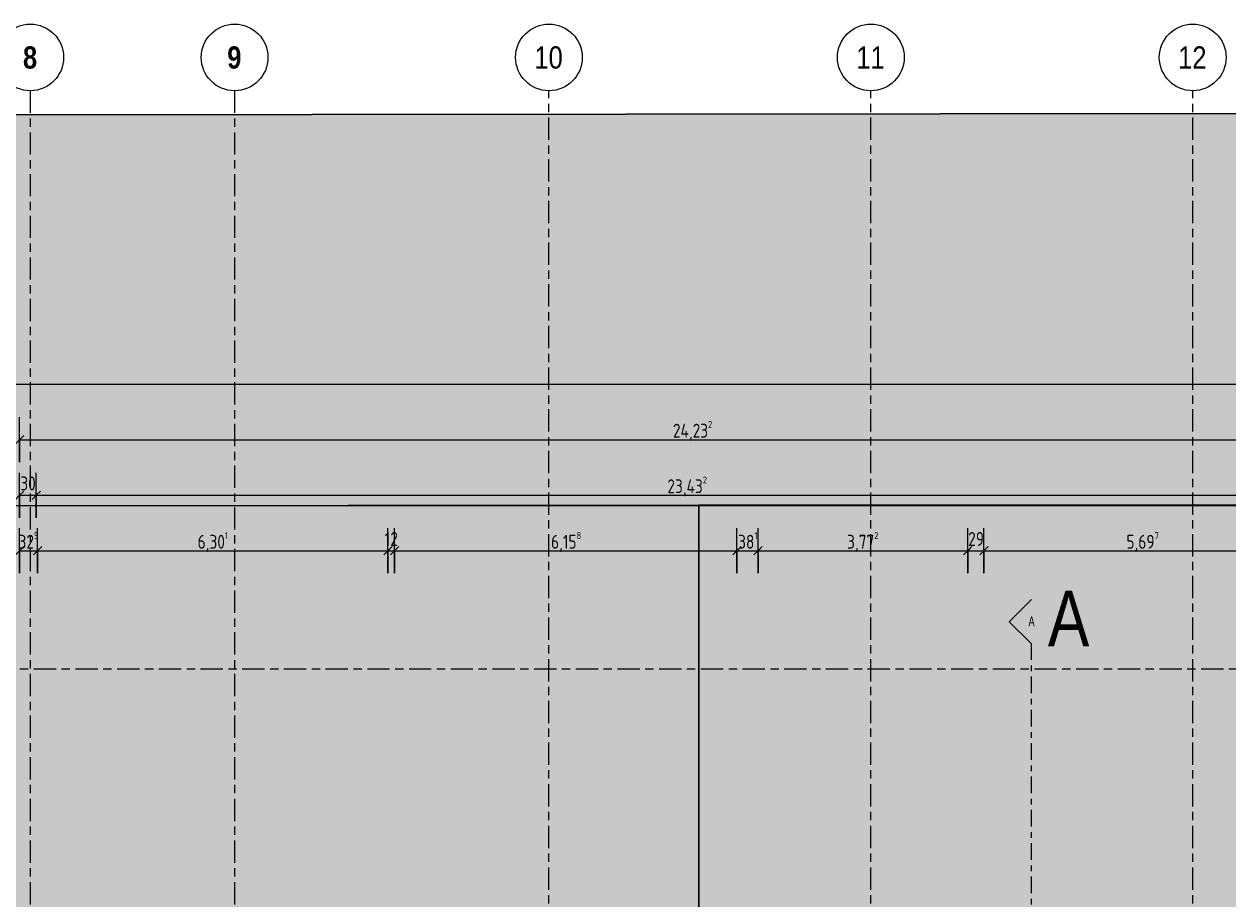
# Model space of a CAD drawing. Header units: metres. Extents: x 2 to 163, y -54 to 869.
# Tile 75 of 78: x 56 to 78, y 23 to 38. Entities that reach past the tile are written whole.
import ezdxf

# ---------------------------------------------------------------- set-up
doc = ezdxf.new("R2010")
doc.units = ezdxf.units.M
doc.linetypes.add('_Rasterlinie_', pattern=[0.75, 0.4, -0.1, 0.15, -0.1])
doc.linetypes.add('_Schnittlinie_', pattern=[0.6, 0.3, -0.1, 0.1, -0.1])
for name, color, linetype, lineweight in [('A_Bem', 7, 'Continuous', 5), ('A_Bem-100', 7, 'Continuous', 5), ('A_Körper_Form', 7, 'Continuous', 5), ('A_Notizen', 50, 'Continuous', 5), ('A_Raster', 128, 'Continuous', 5), ('A_Symbol-S_A', 172, 'Continuous', 5)]:
    doc.layers.add(name, color=color, linetype=linetype, lineweight=lineweight)
doc.styles.add('Arial Narrow', font='ARIALN.TTF', dxfattribs={"width": 0.8, "height": 0.18})
doc.styles.add('Arial Narrow_B', font='txt', dxfattribs={"height": 0.4})
doc.styles.add('Arial_2', font='arial.ttf', dxfattribs={"width": 0.8, "height": 1})
doc.styles.add('ISOCPEUR', font='isocpeur.ttf', dxfattribs={"width": 0.8, "height": 0.25})
doc.dimstyles.new('BLB-Standard_2_5_Aussen', dxfattribs={"dimscale": 0.3048, "dimtxt": 0.248995, "dimasz": 0.492126, "dimexe": 1.32874, "dimexo": 0.0625, "dimgap": 0.032808, "dimtad": 1, "dimdec": 1, "dimlfac": 100, "dimrnd": 0.1, "dimdsep": 46, "dimtxsty": 'ISOCPEUR', "dimblk1": 'OBLIQUE', "dimblk2": 'OBLIQUE', "dimsah": 1, "dimcen": 0.09, "dimdle": 0.164042, "dimazin": 0, "dimtfac": 1, "dimtdec": 4, "dimtix": 1, "dimtmove": 0, "dimatfit": 3, "dimfxl": 1.32874, "dimfxlon": 1, "dimtvp": 1, "dimtolj": 1, "dimtzin": 0, "dimarcsym": 2})
doc.dimstyles.new('BLB-Standard_2_5_Aussen_1', dxfattribs={"dimscale": 0.3048, "dimtxt": 0.248995, "dimasz": 0.492126, "dimexe": 1.32874, "dimexo": 0.0625, "dimgap": 0.032808, "dimtad": 1, "dimrnd": 0.001, "dimzin": 0, "dimdsep": 46, "dimtxsty": 'ISOCPEUR', "dimblk1": 'OBLIQUE', "dimblk2": 'OBLIQUE', "dimsah": 1, "dimcen": 0.09, "dimdle": 0.164042, "dimazin": 0, "dimtfac": 1, "dimtdec": 4, "dimtix": 1, "dimtmove": 0, "dimatfit": 3, "dimfxl": 1.32874, "dimfxlon": 1, "dimtvp": 1, "dimtolj": 1, "dimtzin": 0, "dimarcsym": 2})

# ---------------------------------------------------------------- blocks, each defined once
blk = doc.blocks.new('Schnitt - Name-592450-AB-E-1 OK FFB')
at = {"layer": 'A_Symbol-S_A', "lineweight": 9}
for p, q in [((-0.004, 0.004), (-0.008, 0)), ((0, 0), (-0.004, 0.004))]:
    blk.add_line(p, q, dxfattribs=at)
blk = doc.blocks.new('DIMBLOCK36-AB-E-1 OK FFB')
at = {"layer": 'A_Bem-100'}
for p, q in [((55.869, 28.374), (55.869, 29.184)), ((56.194, 28.374), (56.194, 29.184)), ((55.869, 28.779), (56.194, 28.779)), ((55.869, 28.779), (55.869, 28.374)), ((56.194, 28.779), (56.194, 28.374))]:
    blk.add_line(p, q, dxfattribs=at)
at = {"layer": 'A_Bem-100', "lineweight": 9}
for p, q in [((55.869, 28.779), (55.944, 28.854)), ((56.194, 28.779), (56.269, 28.854)), ((55.869, 28.779), (55.794, 28.704)), ((56.194, 28.779), (56.119, 28.704))]:
    blk.add_line(p, q, dxfattribs=at)
at = {"layer": 'A_Bem-100', "color": 0, "insert": (55.85, 29.116), "char_height": 0.25, "width": 0.43621, "attachment_point": 1, "line_spacing_factor": 1.149209, "style": 'ISOCPEUR'}
blk.add_mtext('32\\A2\\H0.5x;\\S5^  ;\\H2x;', dxfattribs=at)
blk = doc.blocks.new('_Oblique')
at = {"color": 0, "linetype": 'ByBlock', "lineweight": -2}
blk.add_line((-0.5, -0.5), (0.5, 0.5), dxfattribs=at)
blk = doc.blocks.new('DIMBLOCK37-AB-E-1 OK FFB')
at = {"layer": 'A_Bem-100'}
for p, q in [((56.194, 28.374), (56.194, 29.184)), ((62.495, 28.374), (62.495, 29.184)), ((56.194, 28.779), (62.495, 28.779)), ((56.194, 28.779), (56.194, 28.374)), ((62.495, 28.779), (62.495, 28.374))]:
    blk.add_line(p, q, dxfattribs=at)
at = {"layer": 'A_Bem-100', "lineweight": 9}
for p, q in [((56.194, 28.779), (56.269, 28.854)), ((62.495, 28.779), (62.57, 28.854)), ((56.194, 28.779), (56.119, 28.704)), ((62.495, 28.779), (62.42, 28.704))]:
    blk.add_line(p, q, dxfattribs=at)
at = {"layer": 'A_Bem-100', "color": 0, "insert": (59.072, 29.116), "char_height": 0.25, "width": 0.65432, "attachment_point": 1, "line_spacing_factor": 1.149209, "style": 'ISOCPEUR'}
blk.add_mtext('6,30\\A2\\H0.5x;\\S1^  ;\\H2x;', dxfattribs=at)
blk = doc.blocks.new('DIMBLOCK38-AB-E-1 OK FFB')
at = {"layer": 'A_Bem-100'}
for p, q in [((62.495, 28.374), (62.495, 29.184)), ((62.615, 28.374), (62.615, 29.184)), ((62.495, 28.779), (62.615, 28.779)), ((62.495, 28.779), (62.495, 28.374)), ((62.615, 28.779), (62.615, 28.374))]:
    blk.add_line(p, q, dxfattribs=at)
at = {"layer": 'A_Bem-100', "lineweight": 9}
for p, q in [((62.495, 28.779), (62.57, 28.854)), ((62.615, 28.779), (62.69, 28.854)), ((62.495, 28.779), (62.42, 28.704)), ((62.615, 28.779), (62.54, 28.704))]:
    blk.add_line(p, q, dxfattribs=at)
at = {"layer": 'A_Bem-100', "color": 0, "insert": (62.438, 29.116), "char_height": 0.25, "width": 0.28085, "attachment_point": 1, "line_spacing_factor": 1.149209, "style": 'ISOCPEUR'}
blk.add_mtext('12', dxfattribs=at)
blk = doc.blocks.new('DIMBLOCK39-AB-E-1 OK FFB')
at = {"layer": 'A_Bem-100'}
for p, q in [((62.615, 28.374), (62.615, 29.184)), ((68.773, 28.374), (68.773, 29.184)), ((62.615, 28.779), (68.773, 28.779)), ((62.615, 28.779), (62.615, 28.374)), ((68.773, 28.779), (68.773, 28.374))]:
    blk.add_line(p, q, dxfattribs=at)
at = {"layer": 'A_Bem-100', "lineweight": 9}
for p, q in [((62.615, 28.779), (62.69, 28.854)), ((68.773, 28.779), (68.848, 28.854)), ((62.615, 28.779), (62.54, 28.704)), ((68.773, 28.779), (68.698, 28.704))]:
    blk.add_line(p, q, dxfattribs=at)
at = {"layer": 'A_Bem-100', "color": 0, "insert": (65.429, 29.116), "char_height": 0.25, "width": 0.63639, "attachment_point": 1, "line_spacing_factor": 1.149209, "style": 'ISOCPEUR'}
blk.add_mtext('6,15\\A2\\H0.5x;\\S8^  ;\\H2x;', dxfattribs=at)
blk = doc.blocks.new('DIMBLOCK40-AB-E-1 OK FFB')
at = {"layer": 'A_Bem-100'}
for p, q in [((68.773, 28.374), (68.773, 29.184)), ((69.154, 28.374), (69.154, 29.184)), ((68.773, 28.779), (69.154, 28.779)), ((68.773, 28.779), (68.773, 28.374)), ((69.154, 28.779), (69.154, 28.374))]:
    blk.add_line(p, q, dxfattribs=at)
at = {"layer": 'A_Bem-100', "lineweight": 9}
for p, q in [((68.773, 28.779), (68.848, 28.854)), ((69.154, 28.779), (69.229, 28.854)), ((68.773, 28.779), (68.698, 28.704)), ((69.154, 28.779), (69.079, 28.704))]:
    blk.add_line(p, q, dxfattribs=at)
at = {"layer": 'A_Bem-100', "color": 0, "insert": (68.795, 29.116), "char_height": 0.25, "width": 0.40633, "attachment_point": 1, "line_spacing_factor": 1.149209, "style": 'ISOCPEUR'}
blk.add_mtext('38\\A2\\H0.5x;\\S1^  ;\\H2x;', dxfattribs=at)
blk = doc.blocks.new('DIMBLOCK41-AB-E-1 OK FFB')
at = {"layer": 'A_Bem-100'}
for p, q in [((69.154, 28.374), (69.154, 29.184)), ((72.926, 28.374), (72.926, 29.184)), ((69.154, 28.779), (72.926, 28.779)), ((69.154, 28.779), (69.154, 28.374)), ((72.926, 28.779), (72.926, 28.374))]:
    blk.add_line(p, q, dxfattribs=at)
at = {"layer": 'A_Bem-100', "lineweight": 9}
for p, q in [((69.154, 28.779), (69.229, 28.854)), ((72.926, 28.779), (73.001, 28.854)), ((69.154, 28.779), (69.079, 28.704)), ((72.926, 28.779), (72.851, 28.704))]:
    blk.add_line(p, q, dxfattribs=at)
at = {"layer": 'A_Bem-100', "color": 0, "insert": (70.755, 29.116), "char_height": 0.25, "width": 0.68419, "attachment_point": 1, "line_spacing_factor": 1.149209, "style": 'ISOCPEUR'}
blk.add_mtext('3,77\\A2\\H0.5x;\\S2^  ;\\H2x;', dxfattribs=at)
blk = doc.blocks.new('DIMBLOCK42-AB-E-1 OK FFB')
at = {"layer": 'A_Bem-100'}
for p, q in [((72.926, 28.374), (72.926, 29.184)), ((73.216, 28.374), (73.216, 29.184)), ((72.926, 28.779), (73.216, 28.779)), ((72.926, 28.779), (72.926, 28.374)), ((73.216, 28.779), (73.216, 28.374))]:
    blk.add_line(p, q, dxfattribs=at)
at = {"layer": 'A_Bem-100', "lineweight": 9}
for p, q in [((72.926, 28.779), (73.001, 28.854)), ((73.216, 28.779), (73.291, 28.854)), ((72.926, 28.779), (72.851, 28.704)), ((73.216, 28.779), (73.141, 28.704))]:
    blk.add_line(p, q, dxfattribs=at)
at = {"layer": 'A_Bem-100', "color": 0, "insert": (72.934, 29.116), "char_height": 0.25, "width": 0.32865, "attachment_point": 1, "line_spacing_factor": 1.149209, "style": 'ISOCPEUR'}
blk.add_mtext('29', dxfattribs=at)
blk = doc.blocks.new('DIMBLOCK43-AB-E-1 OK FFB')
at = {"layer": 'A_Bem-100'}
for p, q in [((73.216, 28.374), (73.216, 29.184)), ((78.913, 28.374), (78.913, 29.184)), ((73.216, 28.779), (78.913, 28.779)), ((73.216, 28.779), (73.216, 28.374)), ((78.913, 28.779), (78.913, 28.374))]:
    blk.add_line(p, q, dxfattribs=at)
at = {"layer": 'A_Bem-100', "lineweight": 9}
for p, q in [((73.216, 28.779), (73.291, 28.854)), ((78.913, 28.779), (78.988, 28.854)), ((73.216, 28.779), (73.141, 28.704)), ((78.913, 28.779), (78.838, 28.704))]:
    blk.add_line(p, q, dxfattribs=at)
at = {"layer": 'A_Bem-100', "color": 0, "insert": (75.78, 29.116), "char_height": 0.25, "width": 0.68419, "attachment_point": 1, "line_spacing_factor": 1.149209, "style": 'ISOCPEUR'}
blk.add_mtext('5,69\\A2\\H0.5x;\\S7^  ;\\H2x;', dxfattribs=at)
blk = doc.blocks.new('Raster - Raster-989695-AB-E-1 OK FFB')
at = {"layer": 'A_Raster', "lineweight": 9}
blk.add_circle((0, 0), 0.006, dxfattribs=at)
blk = doc.blocks.new('DIMBLOCK371-AB-E-1 OK FFB')
at = {"layer": 'A_Bem-100'}
for p, q in [((55.869, 29.374), (55.869, 30.184)), ((56.169, 29.374), (56.169, 30.184)), ((55.869, 29.779), (56.169, 29.779)), ((55.869, 29.779), (55.869, 29.374)), ((56.169, 29.779), (56.169, 29.374))]:
    blk.add_line(p, q, dxfattribs=at)
at = {"layer": 'A_Bem-100', "lineweight": 9}
for p, q in [((55.869, 29.779), (55.794, 29.704)), ((55.869, 29.779), (55.944, 29.854)), ((56.169, 29.779), (56.094, 29.704)), ((56.169, 29.779), (56.244, 29.854))]:
    blk.add_line(p, q, dxfattribs=at)
at = {"layer": 'A_Bem-100', "color": 0, "insert": (55.882, 30.116), "char_height": 0.25, "width": 0.32865, "attachment_point": 1, "line_spacing_factor": 1.149209, "style": 'ISOCPEUR'}
blk.add_mtext('30', dxfattribs=at)
blk = doc.blocks.new('DIMBLOCK372-AB-E-1 OK FFB')
at = {"layer": 'A_Bem-100'}
for p, q in [((56.169, 29.374), (56.169, 30.184)), ((79.602, 29.374), (79.602, 30.184)), ((56.169, 29.779), (79.602, 29.779)), ((56.169, 29.779), (56.169, 29.374)), ((79.602, 29.779), (79.602, 29.374))]:
    blk.add_line(p, q, dxfattribs=at)
at = {"layer": 'A_Bem-100', "lineweight": 9}
for p, q in [((56.169, 29.779), (56.094, 29.704)), ((56.169, 29.779), (56.244, 29.854)), ((79.602, 29.779), (79.527, 29.704)), ((79.602, 29.779), (79.677, 29.854))]:
    blk.add_line(p, q, dxfattribs=at)
at = {"layer": 'A_Bem-100', "color": 0, "insert": (67.522, 30.116), "char_height": 0.25, "width": 0.87242, "attachment_point": 1, "line_spacing_factor": 1.149209, "style": 'ISOCPEUR'}
blk.add_mtext('23,43\\A2\\H0.5x;\\S2^  ;\\H2x;', dxfattribs=at)
blk = doc.blocks.new('DIMBLOCK461-AB-E-1 OK FFB')
at = {"layer": 'A_Bem-100'}
for p, q in [((55.869, 30.374), (55.869, 31.184)), ((80.102, 30.374), (80.102, 31.184)), ((55.869, 30.779), (80.152, 30.779)), ((55.869, 30.779), (55.869, 30.374)), ((80.102, 30.779), (80.102, 30.374))]:
    blk.add_line(p, q, dxfattribs=at)
at = {"layer": 'A_Bem-100', "lineweight": 9}
for p, q in [((55.869, 30.779), (55.794, 30.704)), ((55.869, 30.779), (55.944, 30.854)), ((80.102, 30.779), (80.027, 30.704)), ((80.102, 30.779), (80.177, 30.854))]:
    blk.add_line(p, q, dxfattribs=at)
at = {"layer": 'A_Bem-100', "color": 0, "insert": (67.622, 31.116), "char_height": 0.25, "width": 0.87242, "attachment_point": 1, "line_spacing_factor": 1.149209, "style": 'ISOCPEUR'}
blk.add_mtext('24,23\\A2\\H0.5x;\\S2^  ;\\H2x;', dxfattribs=at)
blk = doc.blocks.new('DIMBLOCK462-AB-E-1 OK FFB')
at = {"layer": 'A_Bem-100'}
for p, q in [((28.251, 31.374), (28.251, 32.184)), ((80.102, 31.374), (80.102, 32.184)), ((28.201, 31.779), (80.152, 31.779)), ((28.251, 31.779), (28.251, 31.374)), ((80.102, 31.779), (80.102, 31.374))]:
    blk.add_line(p, q, dxfattribs=at)
at = {"layer": 'A_Bem-100', "lineweight": 9}
for p, q in [((28.251, 31.779), (28.326, 31.854)), ((80.102, 31.779), (80.177, 31.854)), ((28.251, 31.779), (28.176, 31.704)), ((80.102, 31.779), (80.027, 31.704))]:
    blk.add_line(p, q, dxfattribs=at)
at = {"layer": 'A_Bem-100', "color": 0, "insert": (53.888, 32.116), "char_height": 0.25, "width": 0.69316, "attachment_point": 1, "line_spacing_factor": 1.149209, "style": 'ISOCPEUR'}
blk.add_mtext('51,85', dxfattribs=at)

msp = doc.modelspace()

# ---------------------------------------------------------------- hatches: boundary and pattern name
at = {"layer": 'A_Körper_Form', "lineweight": 9}
for points in [[(44.7741, 29.5749), (67.4799, 29.5966), (80.1417, 29.5967), (80.1416, 36.6531), (42.6103, 36.6156)], [(52.5709, 18.8384), (68.0869, 21.097), (68.0869, 29.5987), (50.6243, 29.5813), (52.4039, 19.76)], [(69.1545, 18.3426), (80.1401, 18.3427), (80.14, 29.5972), (68.0866, 29.5971), (68.0867, 21.0971), (69.1545, 21.2524), (69.1545, 19.76)]]:
    msp.add_hatch(color=254, dxfattribs=at).paths.add_polyline_path(points, flags=0)

# ---------------------------------------------------------------- linework, layer by layer
at = {"layer": 'A_Körper_Form', "color": 253, "lineweight": 9}
for p, q in [((42.6086, 36.6161), (80.1399, 36.6536)), ((80.1416, 36.6531), (42.6103, 36.6156)), ((49.5647, 29.5797), (66.4952, 29.5966)), ((68.0869, 29.5987), (50.6243, 29.5813)), ((66.4952, 29.5966), (80.1417, 29.5967)), ((80.14, 29.5972), (68.0866, 29.5971)), ((68.0866, 29.5971), (68.0867, 21.0971)), ((68.0869, 21.097), (68.0869, 29.5987))]:
    msp.add_line(p, q, dxfattribs=at)
at = {"layer": 'A_Raster', "linetype": '_Rasterlinie_', "lineweight": 9}
for p, q in [((56.0619, 37.0621), (56.0619, -53.073)), ((59.7369, 37.0621), (59.7369, -53.073)), ((65.3919, -53.073), (65.3919, 37.0621)), ((71.1819, -53.073), (71.1819, 37.0621)), ((76.9719, -53.073), (76.9719, 37.0621)), ((15.625, 26.6516), (87.2847, 26.6516))]:
    msp.add_line(p, q, dxfattribs=at)
at = {"layer": 'A_Symbol-S_A', "linetype": '_Schnittlinie_', "lineweight": 9}
msp.add_line((74.0715, -31.9872), (74.0715, 27.1007), dxfattribs=at)

# ---------------------------------------------------------------- block references
at = {"layer": 'A_Raster', "lineweight": 9, "xscale": 99.99999999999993, "yscale": 99.99999999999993, "zscale": 99.99999999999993, "rotation": 180}
for p in [(56.0619, 37.6621), (59.7369, 37.6621)]:
    msp.add_blockref('Raster - Raster-989695-AB-E-1 OK FFB', p, dxfattribs=at)
at = {"layer": 'A_Raster', "lineweight": 9, "xscale": 99.99999999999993, "yscale": 99.99999999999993, "zscale": 99.99999999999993}
for p in [(65.3919, 37.6621), (71.1819, 37.6621), (76.9719, 37.6621)]:
    msp.add_blockref('Raster - Raster-989695-AB-E-1 OK FFB', p, dxfattribs=at)
at = {"layer": 'A_Symbol-S_A', "lineweight": 9, "extrusion": (0, 0, -1), "xscale": 99.99999999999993, "yscale": 99.99999999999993, "zscale": 99.99999999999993, "rotation": 270.0000000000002}
msp.add_blockref('Schnitt - Name-592450-AB-E-1 OK FFB', (-74.0715, 27.1007), dxfattribs=at)

# ---------------------------------------------------------------- texts
at = {"layer": 'A_Notizen', "color": 7, "insert": (74.3666, 28.0592), "char_height": 1, "width": 0.904303, "attachment_point": 1, "style": 'Arial_2'}
msp.add_mtext('A', dxfattribs=at)
at = {"layer": 'A_Raster', "char_height": 0.4, "attachment_point": 1, "style": 'Arial Narrow_B'}
for s, insert, width in [('\\fArial Narrow|b1|i0|c0|p34|;8', (55.9299, 37.8605), 0.312658), ('\\fArial Narrow|b1|i0|c0|p34|;9', (59.6049, 37.8605), 0.312658), ('10', (65.1304, 37.8605), 0.625316), ('11', (70.9204, 37.8605), 0.625316), ('12', (76.7104, 37.8605), 0.625316)]:
    msp.add_mtext(s, dxfattribs=dict(at, insert=insert, width=width))
at = {"layer": 'A_Symbol-S_A', "insert": (74.0182, 27.5978), "char_height": 0.18, "width": 0.12827, "attachment_point": 1, "style": 'Arial Narrow'}
msp.add_mtext('A', dxfattribs=at)

# ---------------------------------------------------------------- dimensions: what is measured, and where the dimension line sits
at = {"layer": 'A_Bem'}
for base, p1, p2, dimstyle, override, picture, middle in [((80.1019, 31.7789), (28.2515, 31.3739), (80.1019, 31.3739), 'BLB-Standard_2_5_Aussen_1', {"dimpost": '<>', "dimfxl": 51.850392}, 'DIMBLOCK462-AB-E-1 OK FFB', (54.1767, 31.9139)), ((56.1694, 29.7789), (55.8694, 29.3739), (56.1694, 29.3739), 'BLB-Standard_2_5_Aussen', {"dimpost": '<>', "dimfxl": 0.3}, 'DIMBLOCK371-AB-E-1 OK FFB', (56.0194, 29.9139)), ((62.6155, 28.7789), (62.4954, 28.3739), (62.6155, 28.3739), 'BLB-Standard_2_5_Aussen', {"dimpost": '<>', "dimfxl": 0.120052}, 'DIMBLOCK38-AB-E-1 OK FFB', (62.5554, 28.9139)), ((73.2164, 28.7789), (72.9264, 28.3739), (73.2164, 28.3739), 'BLB-Standard_2_5_Aussen', {"dimpost": '<>', "dimfxl": 0.29}, 'DIMBLOCK42-AB-E-1 OK FFB', (73.0714, 28.9139))]:
    dim = msp.add_linear_dim(base=base, p1=p1, p2=p2, dimstyle=dimstyle, override=override, dxfattribs=at)
    dim.commit()
    dim.dimension.update_dxf_attribs({"geometry": picture, "text_midpoint": middle})
for base, p1, p2, text, dimstyle, override, picture, middle in [((80.1019, 30.7789), (55.8694, 30.3739), (80.1019, 30.3739), '\\A1;24,23\\Q;{\\A1;{\\H0.5x;\\S2^ ;}}', 'BLB-Standard_2_5_Aussen_1', {"dimpost": '<>', "dimfxl": 24.232464}, 'DIMBLOCK461-AB-E-1 OK FFB', (67.9856, 30.9389)), ((79.6019, 29.7789), (56.1694, 29.3739), (79.6019, 29.3739), '\\A1;23,43\\Q;{\\A1;{\\H0.5x;\\S2^ ;}}', 'BLB-Standard_2_5_Aussen_1', {"dimpost": '<>', "dimfxl": 23.432464}, 'DIMBLOCK372-AB-E-1 OK FFB', (67.8856, 29.9389)), ((56.1942, 28.7789), (55.8694, 28.3739), (56.1942, 28.3739), '\\A1;32\\Q;{\\A1;{\\H0.5x;\\S5^ ;}}', 'BLB-Standard_2_5_Aussen', {"dimpost": '<>', "dimfxl": 0.324807}, 'DIMBLOCK36-AB-E-1 OK FFB', (56.0318, 28.9139)), ((62.4954, 28.7789), (56.1942, 28.3739), (62.4954, 28.3739), '\\A1;6,30\\Q;{\\A1;{\\H0.5x;\\S1^ ;}}', 'BLB-Standard_2_5_Aussen_1', {"dimpost": '<>', "dimfxl": 6.301197}, 'DIMBLOCK37-AB-E-1 OK FFB', (59.3448, 28.9389)), ((68.7732, 28.7789), (62.6155, 28.3739), (68.7732, 28.3739), '\\A1;6,15\\Q;{\\A1;{\\H0.5x;\\S8^ ;}}', 'BLB-Standard_2_5_Aussen_1', {"dimpost": '<>', "dimfxl": 6.157746}, 'DIMBLOCK39-AB-E-1 OK FFB', (65.6943, 28.9389)), ((69.1545, 28.7789), (68.7732, 28.3739), (69.1545, 28.3739), '\\A1;38\\Q;{\\A1;{\\H0.5x;\\S1^ ;}}', 'BLB-Standard_2_5_Aussen', {"dimpost": '<>', "dimfxl": 0.381263}, 'DIMBLOCK40-AB-E-1 OK FFB', (68.9638, 28.9139)), ((72.9264, 28.7789), (69.1545, 28.3739), (72.9264, 28.3739), '\\A1;3,77\\Q;{\\A1;{\\H0.5x;\\S2^ ;}}', 'BLB-Standard_2_5_Aussen_1', {"dimpost": '<>', "dimfxl": 3.771935}, 'DIMBLOCK41-AB-E-1 OK FFB', (71.0404, 28.9389)), ((78.9132, 28.7789), (73.2164, 28.3739), (78.9132, 28.3739), '\\A1;5,69\\Q;{\\A1;{\\H0.5x;\\S7^ ;}}', 'BLB-Standard_2_5_Aussen_1', {"dimpost": '<>', "dimfxl": 5.696802}, 'DIMBLOCK43-AB-E-1 OK FFB', (76.0648, 28.9389))]:
    dim = msp.add_linear_dim(base=base, p1=p1, p2=p2, text=text, dimstyle=dimstyle, override=override, dxfattribs=at)
    dim.commit()
    dim.dimension.update_dxf_attribs({"geometry": picture, "text_midpoint": middle})

doc.saveas('drawing.dxf')
